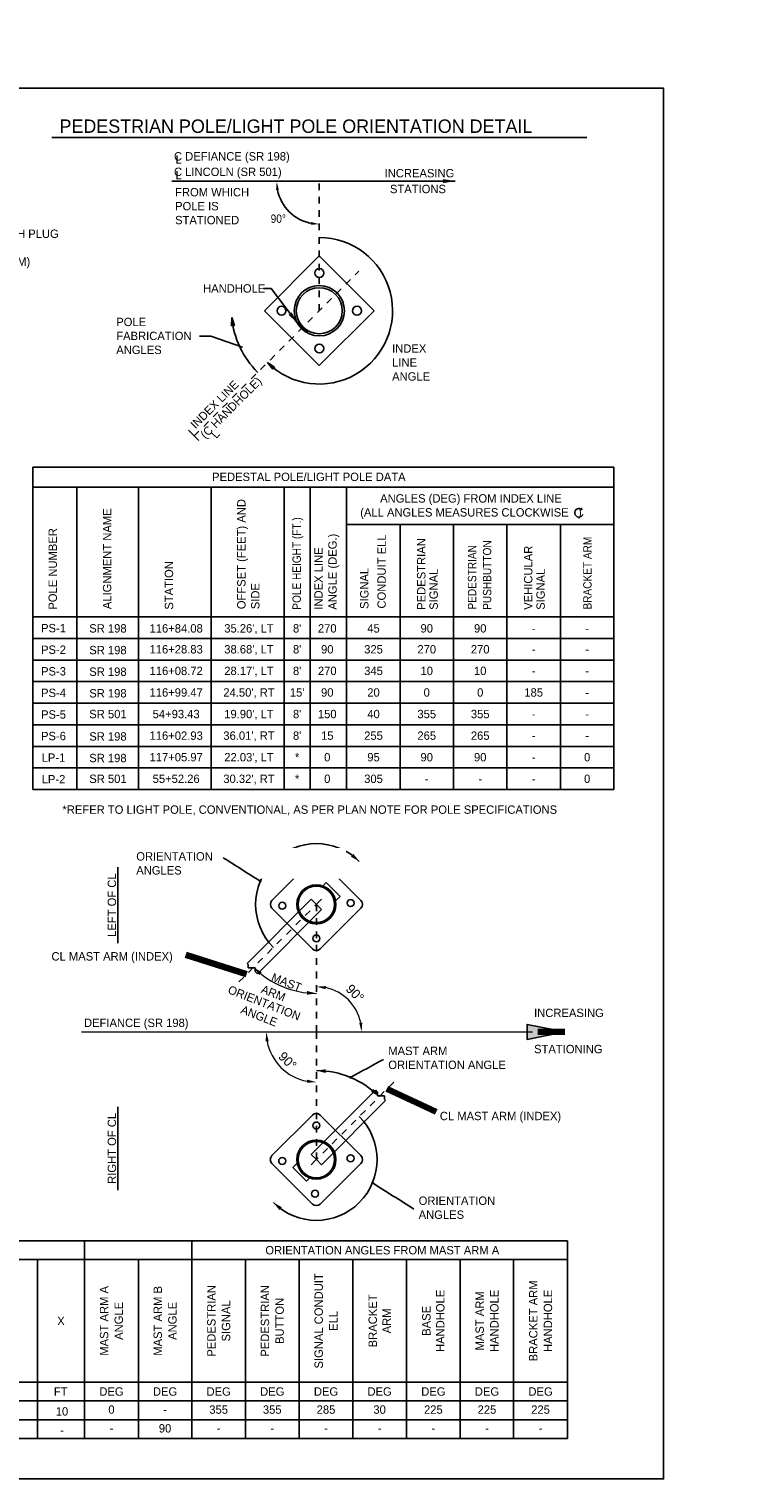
# Model space of a CAD drawing. Header units: feet. Extents: x -492 to 1495683, y -198 to 337262.
# Tile 16 of 38: x 84 to 95, y -138 to -116. Entities that reach past the tile are written whole.
import ezdxf
from ezdxf import colors
from ezdxf.entities.mleader import LeaderData, LeaderLine
from ezdxf.enums import TextEntityAlignment as Align
from ezdxf.math import Vec2, Vec3

# ---------------------------------------------------------------- set-up
doc = ezdxf.new("R2010")
doc.units = ezdxf.units.FT
doc.header["$MEASUREMENT"] = 0
doc.linetypes.add('DGN Style 4', pattern=[0.027369, 0.013684, -0.006842, 0, -0.006842])
doc.layers.add('COLUMNS', color=6, linetype='Continuous', plot=False)
for name, color, linetype in [('SH_Data', 7, 'Continuous'), ('SH_Text', 9, 'Continuous'), ('ST_Details', 4, 'Continuous'), ('TEXT-DED', 10, 'Continuous')]:
    doc.layers.add(name, color=color, linetype=linetype)
doc.styles.add('Slanted-Normal', font='font31.shx', dxfattribs={"height": 0.14})
doc.styles.add('Slanted-Normal LS 0.50', font='ISO_FONTRIGHT.shx', dxfattribs={"height": 0.14})
doc.styles.add('Slanted-Normal LS 0.50_0', font='ISO_FONTRIGHT.shx')
doc.styles.get("Standard").update_dxf_attribs({"font": 'font31.shx'})
doc.styles.add('Style-ISO_FONTRIGHT', font='ISO_FONTRIGHT.shx')
doc.dimstyles.new('COEC', dxfattribs={"dimscale": 13.9, "dimtxt": 0.18, "dimasz": 0.18, "dimexe": 0.18, "dimexo": 0.0625, "dimgap": 0.09, "dimtad": 1, "dimzin": 0, "dimdsep": 46, "dimtxsty": 'Standard', "dimcen": 0.09, "dimclrd": 256, "dimclre": 256, "dimclrt": 256, "dimaunit": 1, "dimadec": 4, "dimazin": 0, "dimtfac": 1, "dimtofl": 0, "dimtmove": 0, "dimatfit": 3, "dimfxl": 1, "dimtolj": 1, "dimtzin": 0, "dimlwd": -1, "dimlwe": -1, "dimarcsym": 0})
doc.dimstyles.new('Dec Slant 0', dxfattribs={"dimtxt": 0.2, "dimasz": 0.2, "dimexe": 0.1, "dimexo": 0.1, "dimgap": 0.1, "dimtad": 1, "dimdec": 0, "dimzin": 3, "dimdsep": 46, "dimtxsty": 'Slanted-Normal LS 0.50', "dimcen": 0.09, "dimclrd": 97, "dimclre": 97, "dimclrt": 7, "dimadec": 0, "dimazin": 3, "dimtfac": 1, "dimtdec": 0, "dimtofl": 0, "dimtmove": 1, "dimatfit": 1, "dimfxl": 1, "dimtzin": 3, "dimlwd": 0, "dimlwe": 0, "dimarcsym": 0})
doc.dimstyles.new('Dec-0  Slanted', dxfattribs={"dimtxt": 0.14, "dimasz": 0.14, "dimexe": 0.07, "dimexo": 0.07, "dimgap": 0.07, "dimtad": 1, "dimdec": 0, "dimzin": 3, "dimdsep": 46, "dimtxsty": 'Slanted-Normal', "dimblk": 'Dim1', "dimcen": 0, "dimclrd": 95, "dimclre": 95, "dimclrt": 7, "dimaunit": 1, "dimadec": 5, "dimazin": 3, "dimtfac": 1, "dimtdec": 0, "dimtmove": 1, "dimatfit": 0, "dimldrblk": 'Dim1', "dimfxl": 1, "dimtolj": 1, "dimtzin": 0, "dimlwd": -1, "dimlwe": -1, "dimarcsym": 0})
doc.dimstyles.get("Standard").update_dxf_attribs({"dimtxt": 0.18, "dimasz": 0.18, "dimexe": 0.18, "dimexo": 0.0625, "dimgap": 0.09, "dimtad": 0, "dimtih": 1, "dimtoh": 1, "dimdec": 4, "dimzin": 0, "dimdsep": 46, "dimtxsty": 'Standard', "dimcen": 0.09, "dimadec": 0, "dimazin": 0, "dimtfac": 1, "dimtdec": 4, "dimtofl": 0, "dimtmove": 0, "dimatfit": 3, "dimfxl": 1, "dimtolj": 1, "dimtzin": 0, "dimarcsym": 0})

# ---------------------------------------------------------------- blocks, each defined once
blk = doc.blocks.new('*D1099')
at = {"layer": 'Defpoints', "color": 0, "transparency": 16777216}
for p in [(87.614, -118.712), (88.795, -118.712), (90.277, -118.712), (88.476, -119.263), (88.795, -121.588)]:
    blk.add_point(p, dxfattribs=at)
at = {"layer": 'TEXT-DED', "color": 0, "lineweight": -2, "transparency": 16777216}
blk.add_arc((88.795, -118.712), 0.636, 191.2725, 258.7275, dxfattribs=at)
at = {"layer": 'TEXT-DED', "color": 0, "transparency": 16777216}
for points in [[(88.15, -118.839), (88.191, -118.834), (88.158, -118.712)], [(88.672, -119.315), (88.668, -119.357), (88.795, -119.348)]]:
    blk.add_solid(points, dxfattribs=at)
blk = doc.blocks.new('Dim1')
h = blk.add_hatch(color=4)
h.dxf.hatch_style = 1
h.paths.add_polyline_path([(0, 0), (-1, -0.2), (-1, 0.2)])
at = {"color": 4}
blk.add_lwpolyline([(0, 0), (-1, -0.2), (-1, 0.2), (0, 0)], dxfattribs=at)
blk = doc.blocks.new('TerminatorDot')
at = {"color": 0, "linetype": 'ByBlock', "lineweight": -2}
blk.add_line((0, 0), (-1, 0), dxfattribs=at)
at = {"color": 0, "linetype": 'ByBlock', "lineweight": -2, "const_width": 0.5}
blk.add_lwpolyline([(-0.0625, 0, 1), (0.0625, 0, 1)], format="xyb", close=True, dxfattribs=at)
blk = doc.blocks.new('*D1100')
at = {"layer": 'Defpoints', "color": 0, "transparency": 16777216}
for p in [(88.751, -129.496), (89.337, -131.062), (88.751, -131.4), (91.977, -131.4)]:
    blk.add_point(p, dxfattribs=at)
at = {"layer": 'TEXT-DED', "color": 97, "lineweight": 0, "transparency": 16777216}
blk.add_arc((88.751, -131.4), 0.676, 11.8836, 78.1164, dxfattribs=at)
at = {"layer": 'TEXT-DED', "color": 97, "transparency": 16777216}
for points in [[(88.888, -130.761), (88.893, -130.715), (88.751, -130.724)], [(89.436, -131.258), (89.39, -131.263), (89.427, -131.4)]]:
    blk.add_solid(points, dxfattribs=at)
at = {"layer": 'TEXT-DED', "transparency": 16777216, "insert": (89.328, -130.823), "char_height": 0.14, "attachment_point": 5, "rotation": 315, "style": 'Slanted-Normal'}
blk.add_mtext('90°', dxfattribs=at)
blk = doc.blocks.new('*D1101')
at = {"layer": 'Defpoints', "color": 0, "transparency": 16777216}
for p in [(85.245, -131.4), (88.751, -131.4), (88.104, -131.774), (88.751, -133.303)]:
    blk.add_point(p, dxfattribs=at)
at = {"layer": 'TEXT-DED', "color": 97, "lineweight": 0, "transparency": 16777216}
blk.add_arc((88.751, -131.4), 0.748, 190.7423, 259.2577, dxfattribs=at)
at = {"layer": 'TEXT-DED', "color": 97, "transparency": 16777216}
for points in [[(87.993, -131.541), (88.04, -131.537), (88.003, -131.4)], [(88.614, -132.111), (88.61, -132.158), (88.751, -132.148)]]:
    blk.add_solid(points, dxfattribs=at)
at = {"layer": 'TEXT-DED', "transparency": 16777216, "insert": (88.321, -131.83), "char_height": 0.14, "attachment_point": 5, "rotation": 315, "style": 'Slanted-Normal'}
blk.add_mtext('90°', dxfattribs=at)

msp = doc.modelspace()

# ---------------------------------------------------------------- hatches: boundary and pattern name
at = {"layer": 'SH_Text', "linetype": 'Continuous', "lineweight": 0}
h = msp.add_hatch(color=1, dxfattribs=at)
edge = h.paths.add_edge_path()
edge.add_arc((89.25913, -132.07707), 0.02083, 0, 360)
at = {"layer": 'ST_Details'}
h = msp.add_hatch(dxfattribs=at)
h.set_pattern_fill('ANSI31', color=256, scale=0.05, angle=290)
h.set_pattern_definition([(335, (97.9456724, -95.973252), (0.0026413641, 0.0056644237), [])])
h.paths.add_polyline_path([(88.52941, -120.90454), (88.55151, -120.88244, -0.07392846), (88.49131, -120.80122), (88.4683, -120.82422, 0.06758582)])
h.paths.add_polyline_path([(88.60972, -120.96564), (88.63273, -120.94264, -0.07392846), (88.55151, -120.88244), (88.52941, -120.90454, 0.06758582)])
at = {"layer": 'TEXT-DED'}
h = msp.add_hatch(color=256, dxfattribs=at)
edge = h.paths.add_edge_path()
edge.add_arc((87.91372, -129.14911), 0.02083, 0, 360)
h = msp.add_hatch(color=256, dxfattribs=at)
edge = h.paths.add_edge_path()
edge.add_arc((89.58862, -133.65034), 0.02083, 0, 360)

# ---------------------------------------------------------------- linework, layer by layer
at = {"layer": 'SH_Data', "linetype": 'DGN Style 4'}
for p, q in [((88.79457, -120.63937), (88.79457, -118.70507)), ((86.9276, -122.50634), (89.38582, -120.04813)), ((87.59563, -130.6516), (88.75117, -129.49598)), ((88.82774, -129.4194), (88.75117, -129.49598)), ((88.75117, -131.39972), (88.75117, -129.49598)), ((88.75117, -131.39972), (88.75117, -133.30347)), ((89.90671, -132.14785), (88.75117, -133.30347)), ((88.6746, -133.38005), (88.75117, -133.30347))]:
    msp.add_line(p, q, dxfattribs=at)
at = {"layer": 'SH_Data', "color": 3}
for p, q in [((84.51681, -122.97313), (93.19271, -122.97313)), ((84.51681, -122.97313), (84.51681, -127.78337)), ((93.19271, -122.97313), (93.19271, -127.78337)), ((84.51681, -123.271), (93.19271, -123.271)), ((85.17735, -123.271), (85.17735, -127.78337)), ((86.09399, -123.271), (86.09399, -127.78337)), ((87.18109, -123.271), (87.18109, -127.78337)), ((88.2682, -123.271), (88.2682, -127.78337)), ((88.65973, -123.271), (88.65973, -127.78337)), ((89.20125, -123.271), (89.20125, -127.78337)), ((89.20125, -123.82733), (93.19271, -123.82733)), ((89.99955, -123.82733), (89.99955, -127.78337)), ((90.79785, -123.82733), (90.79785, -127.78337)), ((91.59615, -123.82733), (91.59615, -127.78337)), ((92.39445, -123.82733), (92.39445, -127.78337)), ((84.51681, -125.20731), (93.19271, -125.20731))]:
    msp.add_line(p, q, dxfattribs=at)
at = {"layer": 'SH_Data', "color": 4, "linetype": 'Continuous', "lineweight": 0}
msp.add_line((85.24492, -131.39972), (91.97733, -131.39972), dxfattribs=at)
at = {"layer": 'SH_Data'}
for p, q in [((63.74504, -134.51572), (92.49909, -134.51572)), ((85.29086, -134.51572), (85.29086, -137.46396)), ((86.8936, -134.51572), (86.8936, -137.46396)), ((92.49909, -134.51572), (92.49909, -137.46396)), ((66.73548, -134.79572), (92.49909, -134.79572)), ((84.5855, -134.79572), (84.5855, -137.46396)), ((86.0936, -134.79572), (86.0936, -137.46396)), ((87.6936, -134.79572), (87.6936, -137.46396)), ((88.4936, -134.79572), (88.4936, -137.46396)), ((89.29635, -134.79572), (89.29635, -137.46396)), ((90.09635, -134.79572), (90.09635, -137.46396)), ((90.89635, -134.79572), (90.89635, -137.46396)), ((91.69635, -134.79572), (91.69635, -137.46396)), ((71.12887, -136.62396), (92.49909, -136.62396)), ((63.74504, -136.90396), (92.49909, -136.90396)), ((63.74504, -137.46396), (92.49909, -137.46396))]:
    msp.add_line(p, q, dxfattribs=at)
at = {"layer": 'SH_Data', "color": 3}
msp.add_lwpolyline([(93.19271, -127.78337), (87.88693, -127.78337), (84.51681, -127.78337)], dxfattribs=at)
at = {"layer": 'SH_Data', "color": 4, "linetype": 'Continuous', "lineweight": 0}
msp.add_solid([(92.45777, -131.39972), (91.89777, -131.28772), (91.89777, -131.51172)], dxfattribs=at)
at = {"layer": 'SH_Text', "color": 97, "linetype": 'Continuous', "lineweight": 0}
msp.add_arc((88.75117, -129.49598), 1.32744, 225.002191, 270, dxfattribs=at)
at = {"layer": 'ST_Details'}
for p, q in [((87.97698, -120.63937), (88.79457, -119.82178)), ((88.79457, -119.82178), (89.61217, -120.63937)), ((87.97698, -120.63937), (88.79457, -121.45696)), ((88.79457, -121.45696), (89.61217, -120.63937)), ((88.69225, -128.83298), (88.08817, -129.43706)), ((89.41417, -129.43706), (88.81009, -128.83298)), ((88.89855, -129.17196), (88.83205, -129.23846)), ((88.89855, -129.17196), (89.10475, -129.37814)), ((88.6746, -129.4194), (87.71696, -130.37703)), ((88.82774, -129.57255), (87.8701, -130.53019)), ((88.69225, -130.15889), (88.08817, -129.55489)), ((88.75117, -129.49598), (88.6746, -129.4194)), ((88.82774, -129.57255), (88.75117, -129.49598)), ((89.41417, -129.55489), (88.81009, -130.15889)), ((89.10475, -129.37814), (89.03825, -129.44464)), ((87.71696, -130.37703), (87.73444, -130.39452)), ((87.73444, -130.44468), (87.73444, -130.39452)), ((87.83907, -130.44468), (87.73444, -130.44468)), ((87.83907, -130.49916), (87.83907, -130.44468)), ((87.83907, -130.49916), (87.8701, -130.53019)), ((88.6746, -133.22689), (89.63223, -132.26926)), ((89.66326, -132.30029), (89.63223, -132.26926)), ((89.66326, -132.30029), (89.66326, -132.35477)), ((89.66326, -132.35477), (89.76789, -132.35477)), ((89.76789, -132.35477), (89.76789, -132.40493)), ((88.82774, -133.38005), (89.78538, -132.42241)), ((89.78538, -132.42241), (89.76789, -132.40493)), ((88.08817, -133.24455), (88.69225, -132.64056)), ((88.81009, -132.64056), (89.41417, -133.24455)), ((88.6746, -133.22689), (88.75117, -133.30347)), ((88.08817, -133.36239), (88.69225, -133.96647)), ((88.39759, -133.4213), (88.46409, -133.3548)), ((88.39759, -133.4213), (88.60379, -133.62749)), ((88.75117, -133.30347), (88.82774, -133.38005)), ((88.81009, -133.96647), (89.41417, -133.36239)), ((88.60379, -133.62749), (88.67029, -133.56099))]:
    msp.add_line(p, q, dxfattribs=at)
for centre, radius in [((88.79457, -120.07589), 0.06641), ((88.79457, -120.63937), 0.375), ((88.79457, -120.63937), 0.34375), ((88.2311, -120.63937), 0.06641), ((89.35805, -120.63937), 0.06641), ((88.79457, -121.20285), 0.06641), ((88.77136, -128.98597), 0.05208), ((88.75121, -129.49603), 0.29167), ((88.75121, -129.49603), 0.27175), ((88.24115, -129.51619), 0.05208), ((89.26127, -129.47576), 0.05208), ((88.75117, -130.0041), 0.05208), ((88.75117, -132.79535), 0.05208), ((88.75113, -133.30341), 0.29167), ((88.75113, -133.30341), 0.27175), ((89.26119, -133.28326), 0.05208), ((88.24107, -133.32368), 0.05208), ((88.73098, -133.81347), 0.05208)]:
    msp.add_circle(centre, radius, dxfattribs=at)
for centre, start, end in [((88.75121, -128.89188), 45, 135), ((88.14712, -129.49597), 135, 225), ((89.3553, -129.49597), 315, 45), ((88.75121, -130.10007), 225, 315), ((88.75113, -132.69938), 45, 135), ((88.14704, -133.30347), 135, 225), ((89.35522, -133.30347), 315, 45), ((88.75113, -133.90757), 225, 315)]:
    msp.add_arc(centre, 0.0833, start, end, dxfattribs=at)
at = {"layer": 'TEXT-DED'}
for p, q in [((84.80096, -118.05277), (92.78947, -118.05277)), ((87.48707, -120.74149), (87.48616, -120.86649)), ((87.52726, -120.85985), (87.48616, -120.86649)), ((87.48707, -120.74149), (87.52726, -120.85985)), ((88.02045, -121.41293), (88.09897, -121.51019)), ((88.02045, -121.41293), (88.12655, -121.47901)), ((88.12655, -121.47901), (88.09897, -121.51019)), ((86.99471, -122.57341), (86.84387, -122.42266)), ((63.74504, -137.18396), (92.49909, -137.18396))]:
    msp.add_line(p, q, dxfattribs=at)
for points in [[(87.64774, -121.18406), (87.17399, -121.01857), (87.00692, -121.01857)], [(93.19271, -125.52932), (87.88693, -125.52932), (84.51681, -125.52932)], [(93.19271, -125.85133), (87.88693, -125.85133), (84.51681, -125.85133)], [(93.19271, -126.17333), (87.88693, -126.17333), (84.51681, -126.17333)], [(93.19271, -126.49534), (87.88693, -126.49534), (84.51681, -126.49534)], [(93.19271, -126.81735), (87.88693, -126.81735), (84.51681, -126.81735)], [(93.19271, -127.13935), (87.88693, -127.13935), (84.51681, -127.13935)], [(93.19271, -127.46136), (87.88693, -127.46136), (84.51681, -127.46136)]]:
    msp.add_lwpolyline(points, dxfattribs=at)
at = {"layer": 'TEXT-DED', "const_width": 0.01}
msp.add_lwpolyline([(92.71259, -123.57628), (92.71949, -123.60941), (92.6905, -123.61217)], dxfattribs=at)
at = {"layer": 'TEXT-DED'}
for centre, radius, start, end in [((88.79457, -120.63937), 1.09375, 225, 90), ((88.8249, -120.60904), 1.34375, 185.67104, 225), ((92.67234, -123.65348), 0.06455, 43.067894, 337.333471), ((88.75117, -129.49598), 0.90644, 45.002191, 225.002191), ((88.75117, -133.30347), 1.32744, 45.002191, 90), ((88.75117, -133.30347), 0.90644, 225.002191, 45.002191)]:
    msp.add_arc(centre, radius, start, end, dxfattribs=at)
for points in [[(87.48616, -120.86649), (87.48707, -120.74149), (87.52726, -120.85985), (87.48616, -120.86649)], [(88.09897, -121.51019), (88.02045, -121.41293), (88.12655, -121.47901), (88.09897, -121.51019)], [(89.30396, -128.74268), (89.3921, -128.855), (89.26754, -128.78522)], [(88.61284, -130.78807), (88.75117, -130.82342), (88.60989, -130.84399)], [(89.60442, -132.25034), (89.68978, -132.36479), (89.56697, -132.29198)]]:
    msp.add_solid(points, dxfattribs=at)
at = {"layer": 'TEXT-DED', "extrusion": (0, 0, -1)}
for points in [[(-87.89792, -130.5491), (-87.81256, -130.43465), (-87.93537, -130.50747)], [(-88.8895, -132.01137), (-88.75117, -131.97603), (-88.89245, -131.95545)], [(-88.19838, -134.05677), (-88.11024, -133.94445), (-88.2348, -134.01423)]]:
    msp.add_solid(points, dxfattribs=at)

# ---------------------------------------------------------------- texts
at = {"layer": 'TEXT-DED', "style": 'Slanted-Normal'}
for s, height, p in [('PEDESTRIAN POLE/LIGHT POLE ORIENTATION DETAIL', 0.2, (84.91611, -117.98575)), ('C DEFIANCE (SR 198)', 0.125, (86.62552, -118.39825)), ('C LINCOLN (SR 501)', 0.125, (86.62552, -118.62932)), ('INCREASING', 0.125, (89.77018, -118.64954)), ('STATIONS', 0.125, (89.84969, -118.88534)), ('INCREASING', 0.125, (92.00155, -131.17722)), ('DEFIANCE (SR 198)', 0.125, (85.28221, -131.32552)), ('STATIONING', 0.125, (92.00155, -131.71685))]:
    msp.add_text(s, height=height, dxfattribs=at).set_placement(p)
at = {"layer": 'TEXT-DED', "style": 'Slanted-Normal', "width": 0.9}
msp.add_text('90%%D', height=0.125, dxfattribs=at).set_placement((88.06915, -119.32798))
at = {"layer": 'TEXT-DED', "style": 'Slanted-Normal'}
for s, p in [('SR 198', (85.63937, -125.37825)), ('116+84.08', (86.65795, -125.37825)), ("35.26', LT", (87.74505, -125.37825)), ("8'", (88.46396, -125.37825)), ('270', (88.91361, -125.37825)), ('45', (89.60406, -125.37825)), ('90', (90.3987, -125.37825)), ('90', (91.19701, -125.37825)), ('-', (91.99531, -125.37825)), ('-', (92.79357, -125.37825)), ('SR 198', (85.63937, -125.70239)), ('116+28.83', (86.65795, -125.69032)), ("38.68', LT", (87.74505, -125.69032)), ("8'", (88.46396, -125.69032)), ('90', (88.91361, -125.69032)), ('325', (89.60406, -125.69032)), ('270', (90.3987, -125.69032)), ('270', (91.19701, -125.69032)), ('-', (91.99531, -125.69032)), ('-', (92.79357, -125.69032)), ('SR 198', (85.63937, -126.0244)), ('116+08.72', (86.65795, -126.01233)), ("28.17', LT", (87.74505, -126.01233)), ("8'", (88.46396, -126.01233)), ('270', (88.91361, -126.01233)), ('345', (89.60406, -126.01233)), ('10', (90.3987, -126.01233)), ('10', (91.19701, -126.01233)), ('-', (91.99531, -126.01233)), ('-', (92.79357, -126.01233)), ('SR 198', (85.63937, -126.3464)), ('116+99.47', (86.65795, -126.33434)), ("24.50', RT", (87.74505, -126.33434)), ("15'", (88.46396, -126.33434)), ('90', (88.91361, -126.33434)), ('20', (89.60406, -126.33434)), ('0', (90.3987, -126.33434)), ('0', (91.19701, -126.33434)), ('185', (91.9953, -126.33434)), ('-', (92.79357, -126.33434)), ('SR 501', (85.63937, -126.65634)), ('54+93.43', (86.65795, -126.65634)), ("19.90', LT", (87.74505, -126.65634)), ("8'", (88.46396, -126.65634)), ('150', (88.91361, -126.65634)), ('40', (89.60406, -126.65634)), ('355', (90.3987, -126.65634)), ('355', (91.19701, -126.65634)), ('-', (91.99531, -126.65634)), ('-', (92.79357, -126.65634)), ('SR 198', (85.63937, -126.99042)), ('116+02.93', (86.65795, -126.97835)), ("36.01', RT", (87.74505, -126.97835)), ("8'", (88.46396, -126.97835)), ('15', (88.91361, -126.97835)), ('255', (89.60406, -126.97835)), ('265', (90.3987, -126.97835)), ('265', (91.19701, -126.97835)), ('-', (91.99531, -126.97835)), ('-', (92.79357, -126.97835)), ('SR 198', (85.63937, -127.31243)), ('117+05.97', (86.65795, -127.30036)), ("22.03', LT", (87.74505, -127.30036)), ('*', (88.46396, -127.30036)), ('0', (88.91361, -127.30036)), ('95', (89.60406, -127.30036)), ('90', (90.3987, -127.30036)), ('90', (91.19701, -127.30036)), ('-', (91.99531, -127.30036)), ('0', (92.79357, -127.30036)), ('SR 501', (85.63937, -127.62236)), ('55+52.26', (86.65795, -127.62236)), ("30.32', RT", (87.74505, -127.62236)), ('*', (88.46396, -127.62236)), ('0', (88.91361, -127.62236)), ('305', (89.60406, -127.62236)), ('-', (90.3987, -127.62236)), ('-', (91.19701, -127.62236)), ('-', (91.9953, -127.62236)), ('0', (92.79357, -127.62236)), ('*REFER TO LIGHT POLE, CONVENTIONAL, AS PER PLAN NOTE FOR POLE SPECIFICATIONS', (88.65266, -128.08231)), ('ORIENTATION ANGLES FROM MAST ARM A', (89.7351, -134.65572)), ('X', (84.93818, -135.70984)), ('FT', (84.93476, -136.76396)), ('DEG', (85.69223, -136.76396)), ('DEG', (86.49223, -136.76396)), ('DEG', (87.29223, -136.76396)), ('DEG', (88.09223, -136.76396)), ('DEG', (88.89497, -136.76396)), ('DEG', (89.69497, -136.76396)), ('DEG', (90.49772, -136.76396)), ('DEG', (91.29772, -136.76396)), ('DEG', (92.09772, -136.76396)), ('10', (84.95345, -137.06043)), ('0', (85.69223, -137.03323)), ('-', (86.49223, -137.03323)), ('355', (87.29223, -137.03323)), ('355', (88.09223, -137.03323)), ('285', (88.89497, -137.03323)), ('30', (89.69497, -137.03323)), ('225', (90.49772, -137.03323)), ('225', (91.29772, -137.03323)), ('225', (92.09772, -137.03323)), ('-', (84.95345, -137.34043)), ('-', (85.69223, -137.31323)), ('90', (86.49223, -137.31323)), ('-', (87.29223, -137.31323)), ('-', (88.09223, -137.31323)), ('-', (88.89497, -137.31323)), ('-', (89.69497, -137.31323)), ('-', (90.49772, -137.31323)), ('-', (91.29772, -137.31323)), ('-', (92.09772, -137.31323))]:
    msp.add_text(s, height=0.125, dxfattribs=at).set_placement(p, align=Align.MIDDLE_CENTER)
for s, p in [('%%U  LEFT OF CL  ', (85.6357, -130.07397)), ('%%U  RIGHT OF CL  ', (85.6357, -133.75848))]:
    msp.add_text(s, height=0.125, rotation=90, dxfattribs=at).set_placement(p, align=Align.TOP_LEFT)
for s, p in [('MAST', (88.30536, -130.65864)), ('ARM', (88.10907, -130.8206))]:
    msp.add_text(s, height=0.125, rotation=338.678179, dxfattribs=at).set_placement(p, align=Align.MIDDLE_CENTER)
at = {"layer": 'TEXT-DED', "char_height": 0.125, "attachment_point": 1, "style": 'Slanted-Normal'}
for insert in [(86.64919, -118.32154), (86.64919, -118.55261)]:
    msp.add_mtext_dynamic_manual_height_columns('L', width=0.6538968, gutter_width=0.625, heights=[0], dxfattribs=dict(at, insert=insert))
for s, insert, width in [('FROM WHICH POLE IS STATIONED', (86.64219, -118.80792), 1.3675803), ('HANDHOLE', (87.05986, -120.24408), 4.4138422), ('POLE FABRICATION ANGLES', (85.76366, -120.74374), 1.3511862), ('INDEX\\PLINE\\PANGLE', (89.88184, -121.14055), 4.4138422), ('PEDESTAL POLE/LIGHT POLE DATA', (87.19398, -123.05518), 4.7594813), ('\\pxqc;ANGLES (DEG) FROM INDEX LINE\\P(ALL ANGLES MEASURES CLOCKWISE   )', (88.67922, -123.37678), 4.7594813), ('\\pxqc;PS-1', (84.5993, -125.312), 0.4552158), ('\\pxqc;PS-2', (84.5993, -125.63401), 0.4552158), ('\\pxqc;PS-3', (84.5993, -125.95601), 0.4552158), ('\\pxqc;PS-4', (84.5993, -126.27802), 0.4552158), ('\\pxqc;PS-5', (84.5993, -126.60003), 0.4552158), ('\\pxqc;PS-6', (84.5993, -126.92203), 0.4552158), ('\\pxqc;LP-1', (84.5993, -127.24404), 0.4552158), ('\\pxqc;LP-2', (84.5993, -127.56605), 0.4552158), ('CL MAST ARM (INDEX)', (84.79642, -130.20894), 2.1946343), ('MAST ARM\\PORIENTATION ANGLE', (89.82459, -131.61922), 3.070787), ('CL MAST ARM (INDEX)', (90.5944, -132.59069), 3.070787), ('ORIENTATION\\PANGLES', (90.27818, -133.85477), 3.070787)]:
    msp.add_mtext(s, dxfattribs=dict(at, insert=insert, width=width))
at = {"layer": 'TEXT-DED', "char_height": 0.125, "style": 'Slanted-Normal'}
for s, insert, width, attachment_point, rotation in [('INDEX LINE\\P(C HANDHOLE)', (86.85842, -122.32195), 1.9290811, 1, 45), ('ALIGNMENT NAME', (85.56474, -125.09217), 1.7512762, 1, 90), ('OFFSET (FEET) AND SIDE', (87.56849, -125.09217), 1.7512762, 1, 90), ('POLE NUMBER', (84.7532, -125.09947), 1.7512762, 1, 90), ('{\\W0.9;POLE HEIGHT (FT.)}', (88.3946, -125.09947), 2.028002, 1, 90), ('INDEX LINE\\PANGLE (DEG.)', (88.72084, -125.09947), 1.9596012, 1, 90), ('CONDUIT ELL', (89.66193, -125.08256), 1.1977375, 1, 90), ('PEDESTRIAN', (90.25457, -125.10119), 1.7034835, 1, 90), ('{\\W0.9;PUSHBUTTON}', (91.23736, -125.10119), 1.7034835, 1, 90), ('{\\W0.9;BRACKET ARM}', (92.73468, -125.09721), 1.7034835, 1, 90), ('{\\W0.9;PEDESTRIAN}', (91.01312, -125.09721), 1.7034835, 1, 90), ('VEHICULAR', (91.85117, -125.10119), 1.7034835, 1, 90), ('STATION', (86.48759, -125.09947), 1.7512762, 1, 90), ('SIGNAL', (89.40392, -125.08877), 1.7034835, 1, 90), ('SIGNAL', (90.43904, -125.10119), 1.7034835, 1, 90), ('SIGNAL', (92.03564, -125.10119), 1.7034835, 1, 90), ('\\pxqc;ORIENTATION\\PANGLE', (86.56568, -130.34977), 3.070787, 1, 338.678179), ('BRACKET ARM', (89.69635, -135.70984), 0.14, 5, 90), ('BASE HANDHOLE', (90.49772, -135.70984), 0.14, 5, 90)]:
    msp.add_mtext(s, dxfattribs=dict(at, insert=insert, width=width, attachment_point=attachment_point, rotation=rotation))
at = {"layer": 'TEXT-DED', "insert": (87.1652, -122.4729), "char_height": 0.125, "attachment_point": 1, "rotation": 48.651592, "style": 'Slanted-Normal'}
msp.add_mtext_dynamic_manual_height_columns('L', width=0.6538968, gutter_width=0.625, heights=[0], dxfattribs=at)
at = {"layer": 'TEXT-DED', "insert": (86.06245, -128.71725), "char_height": 0.125, "width": 3.070787, "attachment_point": 1, "style": 'Slanted-Normal', "bg_fill": 2}
msp.add_mtext('ORIENTATION\\PANGLES', dxfattribs=at)
at = {"layer": 'TEXT-DED', "char_height": 0.125, "attachment_point": 5, "rotation": 90, "line_spacing_factor": 1.05, "style": 'Slanted-Normal'}
for s, insert, width in [('SIGNAL CONDUIT ELL', (88.89497, -135.70984), 1.5859192), ('BRACKET ARM HANDHOLE', (92.09909, -135.70984), 1.8535951), ('MAST ARM HANDHOLE', (91.29909, -135.70984), 1.0843054)]:
    msp.add_mtext(s, dxfattribs=dict(at, insert=insert, width=width))
for s, insert in [('MAST ARM A\\PANGLE', (85.69223, -135.70984)), ('MAST ARM B\\PANGLE', (86.4936, -135.70984)), ('PEDESTRIAN\\PSIGNAL', (87.2936, -135.70984)), ('PEDESTRIAN\\PBUTTON', (88.0936, -135.70984))]:
    msp.add_mtext(s, dxfattribs=dict(at, insert=insert))

# ---------------------------------------------------------------- dimensions: what is measured, and where the dimension line sits
at = {"layer": 'TEXT-DED'}
dim = msp.add_angular_dim_2l(base=(88.47639, -119.26324), line1=((88.79457, -121.58803), (88.79457, -118.71212)), line2=((90.2774, -118.71212), (87.61361, -118.71212)), text=' ', dimstyle='Standard', override={"dimscale": 1, "dimasz": 0.125, "dimlfac": 1}, dxfattribs=at)
dim.commit()
dim.dimension.update_dxf_attribs({"geometry": '*D1099', "text_midpoint": (146.8941, -21.76959)})
for base, p1, p2, override, picture, middle in [((89.33678, -131.06162), (91.97733, -131.39972), (88.75117, -129.49598), {"dimscale": 1, "dimtxt": 0.14, "dimasz": 0.14, "dimexe": 0.07, "dimexo": 0.07, "dimgap": 0.07, "dimlfac": 1, "dimtxsty": 'Slanted-Normal', "dimse1": 1, "dimse2": 1, "dimclrt": 256}, '*D1100', (89.32832, -130.82258)), ((88.10355, -131.77363), (85.24492, -131.39972), (88.75117, -133.30347), {"dimtxt": 0.14, "dimasz": 0.14, "dimexe": 0.07, "dimexo": 0.07, "dimgap": 0.07, "dimtxsty": 'Slanted-Normal', "dimse1": 1, "dimse2": 1, "dimclrt": 256}, '*D1101', (88.32138, -131.82951))]:
    dim = msp.add_angular_dim_3p(base=base, center=(88.75117, -131.39972), p1=p1, p2=p2, dimstyle='Dec Slant 0', override=override, dxfattribs=at)
    dim.commit()
    dim.dimension.update_dxf_attribs({"geometry": picture, "text_midpoint": middle})

# ---------------------------------------------------------------- leaders
at = {"layer": 'SH_Data', "color": 97, "linetype": 'Continuous', "lineweight": 0}
msp.add_leader([(92.45777, -131.39972), (92.05598, -131.39972)], dimstyle='Dec-0  Slanted', override={"dimscale": 1, "dimtxt": 0.559999, "dimasz": 0.559999, "dimgap": 0.28, "dimtxsty": 'Slanted-Normal LS 0.50_0', "dimclrd": 0, "dimlwd": 65534}, dxfattribs=at)
at = {"layer": 'TEXT-DED'}
for points, dimstyle, override in [([(90.82234, -118.70507), (86.59362, -118.70507)], 'COEC', {"dimscale": 1}), ([(88.46832, -120.82425), (88.07432, -120.30915), (87.96094, -120.30915)], 'Standard', {"dimscale": 1, "dimgap": 0.09, "dimtad": 0}), ([(87.7097, -130.53752), (86.80169, -130.25032)], 'Dec Slant 0', {"dimscale": 1, "dimtxt": 0.14, "dimasz": 0.14, "dimgap": 0.07, "dimtad": 0, "dimtxsty": 'Style-ISO_FONTRIGHT', "dimclrd": 0, "dimlwd": 65534}), ([(89.80503, -132.24953), (90.54093, -132.59069)], 'Dec Slant 0', {"dimscale": 1, "dimtxt": 0.14, "dimasz": 0.14, "dimgap": 0.07, "dimtad": 0, "dimtxsty": 'Style-ISO_FONTRIGHT', "dimclrd": 0, "dimlwd": 65534})]:
    msp.add_leader(points, dimstyle=dimstyle, override=override, dxfattribs=at)
at = {"layer": 'TEXT-DED', "path_type": 1}
for points, dimstyle, override in [([(87.91372, -129.14911), (87.35799, -128.79973)], 'Dec-0  Slanted', {"dimscale": 1, "dimtxt": 0.14, "dimasz": 0.056, "dimgap": 0.07, "dimtad": 0, "dimtxsty": 'Slanted-Normal LS 0.50_0', "dimclrd": 0, "dimldrblk": 'TerminatorDot', "dimlwd": 65534}), ([(89.25913, -132.07707), (89.75459, -131.80822)], 'Dec Slant 0', {"dimscale": 1, "dimtxt": 0.14, "dimasz": 0.056, "dimgap": 0.07, "dimtad": 0, "dimtxsty": 'Style-ISO_FONTRIGHT', "dimclrd": 0, "dimldrblk": 'TerminatorDot', "dimlwd": 65534}), ([(89.58862, -133.65034), (90.20818, -134.04377)], 'Dec Slant 0', {"dimscale": 1, "dimtxt": 0.14, "dimasz": 0.056, "dimgap": 0.07, "dimtad": 0, "dimtxsty": 'Style-ISO_FONTRIGHT', "dimclrd": 0, "dimldrblk": 'TerminatorDot', "dimlwd": 65534})]:
    msp.add_leader(points, dimstyle=dimstyle, override=override, dxfattribs=at)
at = {"layer": 'TEXT-DED'}
ml = msp.add_multileader_mtext('Standard', dxfattribs=at)
ml.set_content("BLIND HALF COUPLE WITH PLUG (2' FROM TOP OF POLE) \\P(180%%D FROM BRACKET ARM)", color=256, style='Slanted-Normal')
ml.set_leader_properties()
ml.build(insert=Vec2(0, 0))
ml.multileader.update_dxf_attribs({"dogleg_length": 0.06, "arrow_head_size": 0.125})
ctx = ml.context
ctx.base_point, ctx.char_height, ctx.arrow_head_size, ctx.landing_gap_size, ctx.plane_origin = Vec3(82.16998, -119.4909), 0.125, 0.125, 0.06, Vec3(81.37749, -121.31405)
notes = []
notes.append((ctx, [(0, (1, 1, 0), (82.10998, -119.4909), (1, 0), 0.06, [(0, [(80.8654, -119.6103)], 0, [])])]))
ctx.mtext.insert, ctx.mtext.width, ctx.mtext.flow_direction = Vec3(82.22998, -119.4284), 2.8345219, 5
ml = msp.add_multileader_mtext('Standard', dxfattribs=at)
ml.set_content('POLE EXTENSION\\PPER TC-22.10', color=256, style='Slanted-Normal')
ml.set_leader_properties()
ml.build(insert=Vec2(0, 0))
ml.multileader.update_dxf_attribs({"dogleg_length": 0.06, "arrow_head_size": 0.125})
ctx = ml.context
ctx.base_point, ctx.char_height, ctx.arrow_head_size, ctx.landing_gap_size, ctx.plane_origin = Vec3(81.87897, -120.93508), 0.125, 0.125, 0.06, Vec3(81.40133, -123.5647)
notes.append((ctx, [(0, (1, 1, 0), (81.81897, -120.93508), (1, 0), 0.06, [(0, [(80.79767, -121.4516)], 0, [])])]))
ctx.mtext.insert, ctx.mtext.width, ctx.mtext.flow_direction = Vec3(81.93897, -120.87258), 2.6161024, 5
ml = msp.add_multileader_mtext('Standard', dxfattribs=at)
ml.set_content('PROVIDE HANDHOLE AND J-HOOK IN POLE', color=256, style='Slanted-Normal')
ml.set_leader_properties()
ml.build(insert=Vec2(0, 0))
ml.multileader.update_dxf_attribs({"dogleg_length": 0.06, "arrow_head_size": 0.125})
ctx = ml.context
ctx.base_point, ctx.char_height, ctx.arrow_head_size, ctx.landing_gap_size, ctx.plane_origin = Vec3(81.97664, -124.27253), 0.125, 0.125, 0.06, Vec3(81.71149, -125.15082)
notes.append((ctx, [(0, (1, 1, 0), (81.91664, -124.27253), (1, 0), 0.06, [(0, [(80.80158, -123.72081)], 0, [])])]))
ctx.mtext.insert, ctx.mtext.width, ctx.mtext.flow_direction = Vec3(82.03664, -124.21003), 2.6161024, 5
ml = msp.add_multileader_mtext('Standard', dxfattribs=at)
ml.set_content('PROVIDE HANDHOLE', color=256, style='Slanted-Normal')
ml.set_leader_properties()
ml.build(insert=Vec2(0, 0))
ml.multileader.update_dxf_attribs({"dogleg_length": 0.06, "arrow_head_size": 0.125})
ctx = ml.context
ctx.base_point, ctx.char_height, ctx.arrow_head_size, ctx.landing_gap_size, ctx.plane_origin = Vec3(82.00858, -126.29586), 0.125, 0.125, 0.06, Vec3(81.90231, -130.33596)
notes.append((ctx, [(0, (1, 1, 0), (81.94858, -126.29586), (1, 0), 0.06, [(0, [(80.89458, -128.10804)], 0, [])])]))
ctx.mtext.insert, ctx.mtext.width, ctx.mtext.flow_direction = Vec3(82.06858, -126.23336), 2.6161024, 5
for ctx, leaders in notes:
    for number, flags, end, landing, length, lines in leaders:
        leader = LeaderData()
        leader.index, (leader.has_last_leader_line, leader.has_dogleg_vector, leader.attachment_direction) = number, flags
        leader.last_leader_point, leader.dogleg_vector, leader.dogleg_length = Vec3(end), Vec3(landing), length
        for number, points, colour, breaks in lines:
            line = LeaderLine()
            line.index, line.vertices, line.color, line.breaks = number, Vec3.list(points), colors.encode_raw_color(colour), breaks
            leader.lines.append(line)
        ctx.leaders.append(leader)

# ---------------------------------------------------------------- next in the draw order: linework, layer by layer
at = {"layer": 'COLUMNS', "color": 1}
msp.add_lwpolyline([(63.55946, -138.06895), (63.55946, -117.31895), (93.93446, -117.31895), (93.93446, -138.06895)], close=True, dxfattribs=at)

doc.saveas('drawing.dxf')
